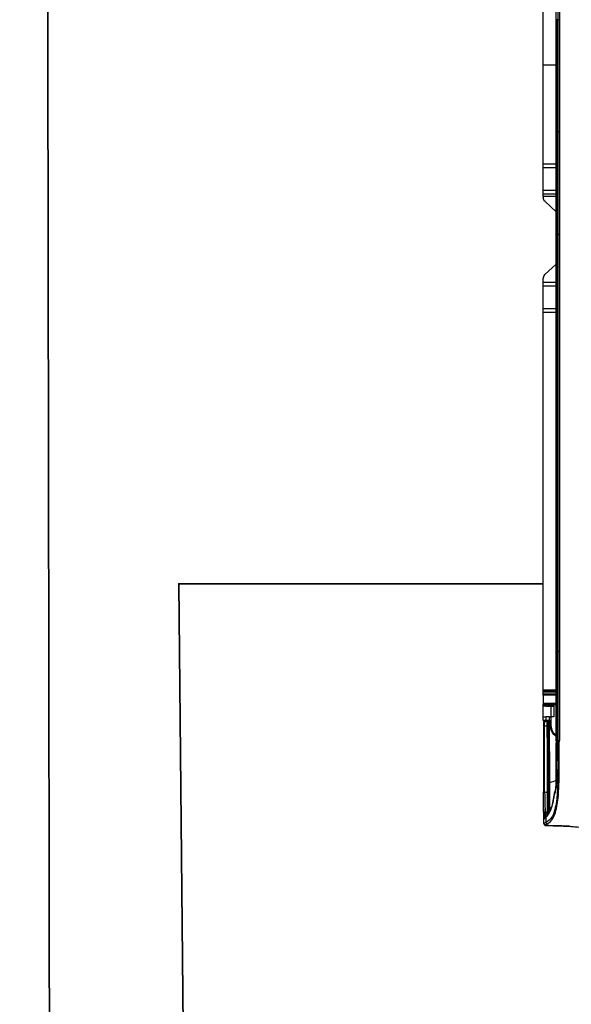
# Model space of a CAD drawing. Header units: millimetres. Extents: x -424979 to 718034, y -72486 to 344972.
# Tile 243 of 256: x 600889 to 601393, y 145181 to 146081. Entities that reach past the tile are written whole.
import ezdxf
from ezdxf import colors
from ezdxf.entities.mleader import LeaderData, LeaderLine
from ezdxf.math import Vec2, Vec3
from ezdxf.xclip import XClip

# ---------------------------------------------------------------- set-up
doc = ezdxf.new("R2010")
doc.units = ezdxf.units.MM
doc.header["$MEASUREMENT"] = 0
doc.header["$XCLIPFRAME"] = 0
for name, color, linetype, lineweight in [('IS_KLIM Opis_Średnice', 7, 'Continuous', 9), ('IS_KLIM_FREON', 6, 'GAS_LINE', 35), ('SKAN - RZUT_7_0_Nr_pióra__1', 7, 'Continuous', 13)]:
    doc.layers.add(name, color=color, linetype=linetype, lineweight=lineweight)
doc.layers.add('IS_KLIM_urządzenia', color=3, linetype='Continuous')
doc.layers.add('Rysunki i obrazki', color=7, linetype='Continuous')
doc.linetypes.add('GAS_LINE', pattern='A,12.7,-5.08,["GAS",Standard,S=2.54,R=0,X=-2.54,Y=-1.27],-6.35', length=24.13)
picture_1 = doc.add_image_def('image7.tif', size_in_pixel=(14115, 7016))

# ---------------------------------------------------------------- blocks, each defined once
blk = doc.blocks.new('Rysunek_7_7', base_point=(-247133.12, 120862.67))
at = {"layer": 'SKAN - RZUT_7_0_Nr_pióra__1', "color": 7, "lineweight": 13}
image = blk.add_image(picture_1, insert=(-306883.09, 91162.66), size_in_units=(119499.94, 59400.02), dxfattribs=at)
image.set_boundary_path([(-0.5, -0.5), (14114.5, 7015.5)])
blk = doc.blocks.new('G$CFEA986A8')
at = {"layer": 'IS_KLIM_urządzenia', "linetype": 'Continuous'}
for p, q in [((53.93, 200.11), (53.93, 200.96)), ((53.93, 199.16), (53.93, 200.11)), ((54.23, 201.26), (55.52, 201.26)), ((54.24, 200.26), (54.24, 199.31)), ((55.48, 200.26), (54.24, 200.26)), ((55.51, 198.89), (55.48, 200.26)), ((55.52, 201.26), (55.54, 201.26)), ((55.54, 201.26), (55.69, 198.26)), ((55.54, 201.26), (59.6, 201.26)), ((59.62, 201.26), (60.17, 201.26)), ((60.06, 200.26), (59.65, 200.26)), ((64.28, 201.26), (65.29, 201.26)), ((65.09, 201.06), (65.09, 200.26)), ((65.09, 200.26), (65.09, 196.29)), ((65.49, 201.26), (65.29, 201.26)), ((65.29, 200.27), (65.29, 201.26)), ((65.29, 200.27), (65.49, 200.27)), ((65.29, 196.29), (65.29, 200.27)), ((65.49, 201.26), (209.47, 201.26)), ((65.49, 201.26), (65.49, 200.27)), ((65.49, 200.27), (65.5, 196.29)), ((65.69, 200.26), (65.69, 201.06)), ((65.7, 196.29), (65.69, 200.26)), ((209.47, 196.29), (209.47, 201.26)), ((209.47, 201.26), (210.97, 201.26)), ((210.97, 201.26), (210.97, 196.29)), ((210.97, 201.26), (219.47, 201.26)), ((219.47, 196.29), (219.47, 201.26)), ((219.47, 201.26), (220.97, 201.26)), ((220.97, 201.26), (220.97, 196.29)), ((220.97, 201.26), (222.34, 201.26)), ((223.82, 200.61), (227.77, 196.29)), ((247.78, 196.29), (251.6, 200.59)), ((253.61, 201.26), (253.09, 201.26)), ((255.91, 201.26), (264.42, 201.26)), ((303.61, 201.26), (507.43, 201.26)), ((46.54, 196.29), (46.54, 196.24)), ((46.54, 195.58), (46.54, 195.13)), ((80.5, 196.29), (80.5, 196.24)), ((80.5, 196.24), (80.5, 195.58)), ((80.5, 195.58), (80.5, 195.13)), ((239.13, 196.24), (239.13, 196.29)), ((239.13, 195.13), (239.13, 195.58)), ((278.23, 195.58), (278.23, 195.13)), ((320.84, 196.24), (320.84, 196.29)), ((320.84, 195.58), (320.84, 196.24)), ((320.84, 195.13), (320.84, 195.58))]:
    blk.add_line(p, q, dxfattribs=at)
at = {"layer": 'IS_KLIM_urządzenia', "linetype": 'Continuous', "extrusion": (0, 0, -1)}
for centre, radius, start, end in [((-18.69, 199.74), 0.5, 182.0496, 269.8), ((-54.23, 200.96), 0.3, 0, 90), ((-222.34, 199.26), 2, 90, 137.5532), ((-253.09, 199.26), 2, 41.5986, 90), ((-45.54, 195.79), 0.5, 90, 180), ((-46.54, 195.79), 0.5, 0, 90)]:
    blk.add_arc(centre, radius, start, end, dxfattribs=at)
at = {"layer": 'IS_KLIM_urządzenia', "linetype": 'Continuous'}
for centre, radius, start, end in [((18.72, 200.56), 0.5, 357.7294, 89), ((65.29, 201.06), 0.2, 90, 179.94), ((65.49, 201.06), 0.2, 0.06, 90), ((25.66, 196.65), 0.5, 72.0675, 83.6302)]:
    blk.add_arc(centre, radius, start, end, dxfattribs=at)
for centre, major_axis, ratio, start_param, end_param in [((14.93, 200.53), (-0.026, 0.499), 0.9983, 0, 1.502362), ((15.36, 199.79), (0.457, 0.203), 0.909388, 1.232542, 2.687909), ((16.45, 200.61), (0.144, 0.479), 0.997743, 0.012939, 0.345034), ((16.95, 200.59), (-0.009, -0.5), 0.866632, 1.552217, 3.141593), ((17.2, 199.87), (0.375, 0.331), 0.874767, 6.258498, 7.242676), ((18.12, 200.57), (-0.009, -0.5), 0.86661, 1.552873, 3.141593), ((18.08, 199.73), (-0.002, 0.5), 0.86639, 4.116092, 4.679302), ((21.31, 198.76), (-0.002, 0.49), 0.738248, 0, 1.638372), ((26.9, 199.77), (0.002, -0.5), 0.034879, 0, 1.57242), ((26.93, 200.73), (0, 0.5), 0.034873, 4.714126, 6.335137), ((26.98, 200.73), (0, -0.5), 0.034873, 1.572542, 3.193553), ((51.98, 200.73), (0, -0.5), 0.034873, 1.572542, 3.193984), ((51.98, 199.85), (0.002, -0.5), 0.034879, 0, 1.57242), ((52.33, 198.36), (0, 0.3), 0.034873, 4.714134, 6.283185), ((53.41, 199.86), (0.002, -0.5), 0.988846, 0, 1.567605), ((53.43, 199.83), (-0.5, 0), 0.97477, 1.576144, 3.141593), ((53.43, 198.86), (-0.5, 0), 0.003693, 1.579523, 2.534048), ((53.43, 198.36), (0, 0.3), 0.034873, 4.714134, 6.283185), ((53.65, 198.39), (0.084, -0.288), 0.033955, 1.562656, 3.141593), ((54.11, 198.74), (-0.256, 0.157), 0.454954, 4.950735, 6.283185), ((54.23, 200.11), (-0.3, 0), 0.500503, 4.682189, 6.283185), ((54.23, 199.16), (-0.3, 0), 0.500503, 4.682189, 6.283185), ((59.99, 198.58), (-0.499, 0.025), 0.499537, 3.242371, 4.737227), ((60.06, 200.01), (-0.499, 0.025), 0.499537, 3.242371, 4.737227), ((60.17, 200.76), (0, 0.5), 0.996195, 4.713166, 6.283185), ((65.29, 200.26), (0.2, 0), 0.005236, 1.570788, 3.141593), ((65.49, 200.26), (0.2, 0), 0.005236, 0, 1.570791), ((25.66, 196.65), (0.055, 0.497), 0.256635, 6.28316, 6.727423), ((25.66, 196.65), (-0.154, -0.476), 0.571177, 3.141593, 3.672186), ((30.87, 195.79), (0, 0.5), 0.010876, 0, 0.428815), ((45.54, 195.79), (0, 0.5), 0.009623, 0, 0.426438), ((45.54, 195.79), (-0.5, 0), 0.910452, 3.141593, 4.716369), ((45.54, 195.22), (-0.5, 0), 0.910238, 3.141593, 4.716614), ((45.54, 195.22), (-0.001, 0.5), 0.004977, 0.42694, 1.572622), ((45.54, 195.22), (-0.5, 0), 0.001837, 1.565823, 3.141593), ((46.54, 195.79), (-0.5, 0), 0.894842, 4.712389, 6.283185), ((46.54, 195.13), (-0.5, 0), 0.894842, 4.712389, 6.283185), ((46.54, 195.13), (-0.5, 0), 0.001524, 0, 1.570796), ((59.98, 198.33), (0.5, 0), 0.001724, 0.087267, 1.535915)]:
    blk.add_ellipse(centre, major_axis=major_axis, ratio=ratio, start_param=start_param, end_param=end_param, dxfattribs=at)
at = {"layer": 'IS_KLIM_urządzenia', "linetype": 'Continuous', "extrusion": (0, 0, -1)}
for centre, major_axis, ratio, start_param, end_param in [((53.43, 199.16), (0.479, -0.142), 1, 5.994256, 6.545048), ((53.44, 199.31), (0.771, -0.214), 1, 6.012747, 6.56354), ((54.23, 199.26), (0, -2), 0.005231, 3.141593, 4.188473), ((55.62, 199.26), (0.11, -2), 0.052397, 2.097475, 3.144355)]:
    blk.add_ellipse(centre, major_axis=major_axis, ratio=ratio, start_param=start_param, end_param=end_param, dxfattribs=at)
at = {"layer": 'IS_KLIM_urządzenia', "linetype": 'Continuous'}
for points, knots in [([(14.21, 200.54), (14.17, 199.53), (14.12, 197.84), (14.05, 195.45), (13.98, 193.38), (13.88, 191.32), (13.68, 188.56), (13.37, 185.89), (13.01, 183.93), (12.88, 183.33)], [0, 0, 0, 0, 0.174844, 0.294563, 0.414282, 0.534001, 0.653719, 0.893157, 1, 1, 1, 1]), ([(14.29, 200.81), (14.28, 199.72), (14.24, 198.12), (14.2, 196.18), (14.17, 195.22), (14.15, 194.58), (14.11, 194.03), (14.06, 193.38), (13.96, 192.48), (13.91, 191.88), (13.89, 191.63)], [0, 0, 0, 0, 0.261726, 0.374815, 0.426057, 0.47543, 0.525874, 0.58018, 0.704159, 1, 1, 1, 1]), ([(14.21, 200.54), (14.21, 200.54), (14.21, 200.54), (14.21, 200.54), (14.24, 200.54), (14.28, 200.54), (14.28, 200.54), (14.28, 200.54)], [0, 0, 0, 0, 0.184418, 0.184418, 0.99996, 0.99996, 1, 1, 1, 1]), ([(14.91, 201.03), (14.8, 201.03), (14.8, 201.03), (14.72, 201.02), (14.69, 201.02), (14.69, 201.02)], [0, 0, 0, 0, 0.500965, 0.500965, 1, 1, 1, 1]), ([(14.86, 199.79), (15.27, 198.9), (15.97, 198.03), (18.72, 196.62), (20.82, 196.12), (25.21, 195.49), (27.58, 195.36), (32.29, 195.23), (34.65, 195.19), (37.02, 195.19)], [0, 0, 0, 0, 0.25, 0.25, 0.5, 0.5, 0.75, 0.75, 1, 1, 1, 1]), ([(14.91, 201.03), (15.24, 201.05), (15.57, 201.07), (16.08, 201.09), (16.24, 201.1), (16.41, 201.11)], [0, 0, 0, 0, 0.665624, 0.665624, 1, 1, 1, 1]), ([(17.18, 200.33), (16.78, 200.31), (16.38, 200.3), (15.77, 200.27), (15.55, 200.26), (15.33, 200.25)], [0, 0, 0, 0, 0.64643, 0.64643, 1, 1, 1, 1]), ([(37.02, 195.65), (34.71, 195.64), (32.4, 195.69), (27.8, 195.82), (25.48, 195.94), (21.18, 196.55), (19.11, 197.06), (16.41, 198.49), (15.73, 199.37), (15.33, 200.25)], [0, 0, 0, 0, 0.25, 0.25, 0.5, 0.5, 0.75, 0.75, 1, 1, 1, 1]), ([(17.58, 200.19), (17.53, 200.24), (17.28, 200.53), (17.02, 200.81), (16.81, 200.97), (16.69, 201.07), (16.57, 201.09), (16.54, 201.1)], [0, 0, 0, 0, 0.095996, 0.59266, 0.84646, 0.967214, 1, 1, 1, 1]), ([(19.22, 201.14), (18.71, 201.12), (17.99, 201.09), (17.43, 201.08), (17.25, 201.08)], [0, 0, 0, 0, 0.627909, 1, 1, 1, 1]), ([(18.55, 200.55), (18.38, 200.55), (18.22, 200.56), (17.83, 200.56), (17.6, 200.57), (17.38, 200.57)], [0, 0, 0, 0, 0.427577, 0.427577, 1, 1, 1, 1]), ([(25.22, 197.23), (24.9, 197.26), (23.92, 197.39), (22.4, 197.73), (20.73, 198.24), (19.32, 198.86), (18.3, 199.5), (17.85, 199.92), (17.7, 200.1)], [0, 0, 0, 0, 0.087973, 0.275439, 0.466673, 0.659321, 0.855696, 1, 1, 1, 1]), ([(18.12, 201.07), (18.26, 201.06), (18.38, 201.06), (18.64, 201.06), (18.72, 201.06), (18.72, 201.06)], [0, 0, 0, 0, 0.352743, 0.352743, 1, 1, 1, 1]), ([(18.52, 199.72), (18.52, 199.8), (18.52, 199.88), (18.53, 200.16), (18.54, 200.35), (18.55, 200.55)], [0, 0, 0, 0, 0.293814, 0.293814, 1, 1, 1, 1]), ([(18.72, 201.06), (18.72, 201.06), (19.6, 201.08), (22.63, 201.19), (24.74, 201.23), (26.93, 201.23)], [0, 0, 0, 0, 0.5, 0.5, 1, 1, 1, 1]), ([(19.17, 199.24), (19.58, 199.24), (20.23, 199.24), (22.58, 199.25), (24.7, 199.26), (26.9, 199.27)], [0, 0, 0, 0, 0.359642, 0.359642, 1, 1, 1, 1]), ([(19.22, 200.54), (19.21, 200.34), (19.2, 200.13), (19.19, 199.86), (19.19, 199.79), (19.18, 199.72)], [0, 0, 0, 0, 0.736288, 0.736288, 1, 1, 1, 1]), ([(26.91, 199.77), (24.85, 199.75), (22.86, 199.74), (20.02, 199.72), (19.18, 199.72), (19.18, 199.72)], [0, 0, 0, 0, 0.5, 0.5, 1, 1, 1, 1]), ([(19.22, 201.14), (19.58, 201.15), (20.3, 201.17), (21.53, 201.2), (23.05, 201.22), (24.87, 201.23), (26.28, 201.23), (26.98, 201.23)], [0, 0, 0, 0, 0.163195, 0.329907, 0.49928, 0.750989, 1, 1, 1, 1]), ([(26.95, 200.73), (24.89, 200.73), (22.89, 200.68), (20.05, 200.57), (19.22, 200.54), (19.22, 200.54)], [0, 0, 0, 0, 0.5, 0.5, 1, 1, 1, 1]), ([(19.71, 198.73), (19.85, 198.73), (20, 198.72), (20.4, 198.72), (20.63, 198.72), (20.94, 198.72)], [0, 0, 0, 0, 0.37651, 0.37651, 1, 1, 1, 1]), ([(20.94, 198.72), (20.95, 198.72), (20.96, 198.72), (20.97, 198.72), (20.97, 198.72), (20.97, 198.72), (20.97, 198.72), (20.97, 198.71), (20.97, 198.71), (20.97, 198.71), (20.97, 198.71), (20.98, 198.71), (20.98, 198.71), (20.98, 198.71)], [0, 0, 0, 0, 0.615634, 0.615634, 0.835116, 0.835116, 0.937229, 0.937229, 0.970666, 0.970666, 0.991316, 0.991316, 1, 1, 1, 1]), ([(21.06, 198.72), (22.51, 198.73), (24.09, 198.74), (27.27, 198.76), (28.87, 198.77), (30.48, 198.77)], [0, 0, 0, 0, 0.5, 0.5, 1, 1, 1, 1]), ([(21.11, 198.73), (21.11, 198.75), (21.11, 198.77), (21.11, 198.81), (21.11, 198.83), (21.11, 198.89), (21.12, 198.93), (21.14, 199.02), (21.15, 199.07), (21.18, 199.15), (21.2, 199.18), (21.24, 199.23), (21.27, 199.24), (21.29, 199.25), (21.3, 199.25), (21.3, 199.25)], [0, 0, 0, 0, 0.079375, 0.079375, 0.152142, 0.152142, 0.308093, 0.308093, 0.533795, 0.533795, 0.744603, 0.744603, 0.955402, 0.955402, 1, 1, 1, 1]), ([(26.9, 199.27), (27.23, 199.27), (27.56, 199.27), (29.23, 199.27), (30.56, 199.28), (37.22, 199.3), (42.55, 199.32), (49.25, 199.34), (50.62, 199.35), (51.98, 199.35)], [0, 0, 0, 0, 0.039838, 0.039838, 0.199192, 0.199192, 0.836607, 0.836607, 1, 1, 1, 1]), ([(26.95, 200.73), (26.95, 200.72), (26.95, 200.7), (26.94, 200.38), (26.92, 200.07), (26.91, 199.77)], [0, 0, 0, 0, 0.050907, 0.050907, 1, 1, 1, 1]), ([(52, 199.85), (51.67, 199.85), (51.33, 199.85), (49.67, 199.85), (48.33, 199.84), (41.67, 199.82), (36.34, 199.8), (29.65, 199.78), (28.28, 199.77), (26.91, 199.77)], [0, 0, 0, 0, 0.039838, 0.039838, 0.199192, 0.199192, 0.836607, 0.836607, 1, 1, 1, 1]), ([(26.99, 200.73), (27.33, 200.73), (27.66, 200.73), (29.33, 200.73), (30.66, 200.73), (37.32, 200.73), (42.65, 200.73), (49.32, 200.73), (50.66, 200.73), (52, 200.73)], [0, 0, 0, 0, 0.039967, 0.039967, 0.199835, 0.199835, 0.839306, 0.839306, 1, 1, 1, 1]), ([(30.48, 198.78), (30.48, 198.84), (30.48, 198.89), (30.48, 199), (30.48, 199.05), (30.48, 199.14), (30.48, 199.17), (30.48, 199.23), (30.48, 199.25), (30.49, 199.27), (30.49, 199.28), (30.49, 199.28), (30.49, 199.28), (30.49, 199.28)], [0, 0, 0, 0, 0.215384, 0.215384, 0.430768, 0.430768, 0.646164, 0.646164, 0.861588, 0.861588, 0.968092, 0.968092, 1, 1, 1, 1]), ([(30.48, 198.78), (30.81, 198.78), (31.14, 198.78), (32.81, 198.79), (34.14, 198.79), (40.81, 198.82), (46.14, 198.83), (52.13, 198.86), (52.78, 198.86), (53.43, 198.86)], [0, 0, 0, 0, 0.043508, 0.043508, 0.217737, 0.217737, 0.914651, 0.914651, 1, 1, 1, 1]), ([(48.08, 196.29), (48.28, 196.62), (48.52, 196.92), (49.71, 198.11), (51.01, 198.66), (52.33, 198.66)], [0, 0, 0, 0, 0.226904, 0.226904, 1, 1, 1, 1]), ([(53.93, 200.67), (53.93, 200.68), (53.93, 200.75), (53.89, 200.86), (53.81, 200.99), (53.72, 201.07), (53.63, 201.12), (53.56, 201.15), (53.47, 201.17), (53.32, 201.19), (53.02, 201.21), (52.48, 201.23), (52.05, 201.23), (51.82, 201.23), (51.78, 201.23)], [0, 0, 0, 0, 0.008737, 0.069232, 0.117614, 0.159413, 0.196322, 0.230426, 0.272625, 0.360337, 0.57868, 0.76722, 0.964188, 1, 1, 1, 1]), ([(51.98, 199.35), (52.17, 199.35), (52.36, 199.35), (52.68, 199.36), (52.83, 199.36), (53.07, 199.36), (53.18, 199.36), (53.34, 199.36), (53.39, 199.36), (53.41, 199.36)], [0, 0, 0, 0, 0.270422, 0.270422, 0.513615, 0.513615, 0.756808, 0.756808, 1, 1, 1, 1]), ([(52, 200.73), (52.12, 200.73), (52.25, 200.73), (52.58, 200.73), (52.8, 200.73), (53.18, 200.72), (53.35, 200.71), (53.63, 200.7), (53.74, 200.69), (53.89, 200.68), (53.93, 200.67), (53.93, 200.66)], [0, 0, 0, 0, 0.119883, 0.119883, 0.339691, 0.339691, 0.55974, 0.55974, 0.779888, 0.779888, 1, 1, 1, 1]), ([(53.91, 199.86), (53.87, 199.86), (53.8, 199.86), (53.59, 199.86), (53.45, 199.86), (53.12, 199.86), (52.93, 199.86), (52.5, 199.86), (52.25, 199.85), (52, 199.85)], [0, 0, 0, 0, 0.243193, 0.243193, 0.486385, 0.486385, 0.729578, 0.729578, 1, 1, 1, 1]), ([(52.33, 198.66), (52.53, 198.66), (52.73, 198.66), (53.1, 198.66), (53.26, 198.66), (53.43, 198.66)], [0, 0, 0, 0, 0.545123, 0.545123, 1, 1, 1, 1]), ([(53.43, 199.35), (53.43, 199.33), (53.43, 199.31), (53.43, 199.25), (53.43, 199.21), (53.43, 199.13), (53.43, 199.07), (53.43, 198.97), (53.43, 198.91), (53.43, 198.86)], [0, 0, 0, 0, 0.251437, 0.251437, 0.502865, 0.502865, 0.754279, 0.754279, 1, 1, 1, 1]), ([(53.86, 198.9), (53.85, 198.88), (53.84, 198.87), (53.8, 198.82), (53.77, 198.79), (53.73, 198.76), (53.72, 198.75), (53.67, 198.72), (53.62, 198.69), (53.57, 198.68)], [0, 0, 0, 0, 0.160482, 0.160482, 0.52212, 0.52212, 0.58886, 0.58886, 1, 1, 1, 1]), ([(53.67, 198.39), (53.75, 198.43), (53.83, 198.48), (53.97, 198.62), (54.03, 198.71), (54.09, 198.82), (54.11, 198.86), (54.12, 198.89)], [0, 0, 0, 0, 0.391531, 0.391531, 0.834377, 0.834377, 1, 1, 1, 1]), ([(55.51, 198.89), (55.51, 198.79), (55.51, 198.68), (55.52, 198.51), (55.52, 198.45), (55.53, 198.39)], [0, 0, 0, 0, 0.64422, 0.64422, 1, 1, 1, 1]), ([(59.6, 198.3), (59.61, 198.42), (59.61, 198.53), (59.62, 198.7), (59.62, 198.75), (59.62, 198.81)], [0, 0, 0, 0, 0.65065, 0.65065, 1, 1, 1, 1]), ([(59.65, 200.26), (59.66, 200.45), (59.66, 200.63), (59.66, 200.92), (59.65, 201.04), (59.64, 201.21), (59.63, 201.26), (59.62, 201.26)], [0, 0, 0, 0, 0.320954, 0.320954, 0.641904, 0.641904, 1, 1, 1, 1]), ([(59.99, 198.83), (60, 199.08), (60.01, 199.33), (60.04, 199.8), (60.05, 200.03), (60.06, 200.26)], [0, 0, 0, 0, 0.522709, 0.522709, 1, 1, 1, 1]), ([(59.99, 198.83), (59.99, 198.75), (59.99, 198.67), (59.99, 198.51), (60, 198.42), (60, 198.33), (60, 198.33), (60, 198.33)], [0, 0, 0, 0, 0.501708, 0.501708, 0.983156, 0.983156, 1, 1, 1, 1]), ([(60.06, 200.26), (60.07, 200.47), (60.08, 200.67), (60.1, 200.96), (60.11, 201.07), (60.14, 201.22), (60.16, 201.26), (60.17, 201.26)], [0, 0, 0, 0, 0.353708, 0.353708, 0.676927, 0.676927, 1, 1, 1, 1]), ([(63.8, 201.26), (62.76, 201.26), (61.72, 201.26), (60.66, 201.26), (60.64, 201.26), (60.48, 201.26), (60.33, 201.26), (60.18, 201.26)], [0, 0, 0, 0, 0.863472, 0.863472, 0.877231, 0.877231, 1, 1, 1, 1]), ([(60.56, 200.01), (60.54, 199.72), (60.53, 199.43), (60.5, 198.96), (60.49, 198.77), (60.48, 198.58)], [0, 0, 0, 0, 0.604042, 0.604042, 1, 1, 1, 1]), ([(60.67, 200.76), (60.65, 200.76), (60.64, 200.73), (60.61, 200.62), (60.6, 200.54), (60.57, 200.31), (60.56, 200.17), (60.56, 200.01)], [0, 0, 0, 0, 0.323211, 0.323211, 0.646457, 0.646457, 1, 1, 1, 1]), ([(253.61, 201.26), (253.87, 201.26), (254.14, 201.26), (254.43, 201.26), (254.45, 201.26), (254.48, 201.26)], [0, 0, 0, 0, 0.911049, 0.911049, 1, 1, 1, 1]), ([(265.97, 201.26), (266.02, 201.26), (266.06, 201.26), (270.28, 201.26), (274.45, 201.26), (286.95, 201.26), (295.28, 201.26), (303.61, 201.26)], [0, 0, 0, 0, 0.003771, 0.003771, 0.335869, 0.335869, 1, 1, 1, 1]), ([(13.84, 190.86), (13.85, 191.05), (13.99, 193.24), (14.05, 195.43), (14.11, 197.43)], [0, 0, 0, 0, 0.087292, 1, 1, 1, 1]), ([(30.87, 196.29), (34.81, 196.29), (38.74, 196.29), (43.63, 196.29), (44.58, 196.29), (45.54, 196.29)], [0, 0, 0, 0, 0.804889, 0.804889, 1, 1, 1, 1]), ([(45.54, 196.25), (45.37, 196.25), (45.2, 196.25), (43.71, 196.25), (42.37, 196.25), (37.65, 196.25), (34.26, 196.25), (30.87, 196.25)], [0, 0, 0, 0, 0.033958, 0.033958, 0.30672, 0.30672, 1, 1, 1, 1]), ([(37.02, 195.65), (37.02, 195.62), (37.02, 195.58), (37.02, 195.52), (37.02, 195.51), (37.02, 195.46), (37.02, 195.41), (37.02, 195.3), (37.02, 195.25), (37.02, 195.19)], [0, 0, 0, 0, 0.339646, 0.339646, 0.410746, 0.410746, 0.705373, 0.705373, 1, 1, 1, 1]), ([(37.04, 195.19), (37.45, 195.19), (37.86, 195.19), (38.27, 195.2), (38.27, 195.2), (38.27, 195.2)], [0, 0, 0, 0, 0.999951, 0.999951, 1, 1, 1, 1]), ([(45.54, 196.25), (45.54, 196.11), (45.54, 195.97), (45.54, 195.78), (45.54, 195.73), (45.54, 195.68)], [0, 0, 0, 0, 0.728288, 0.728288, 1, 1, 1, 1]), ([(46.54, 196.29), (46.71, 196.29), (46.87, 196.29), (48.37, 196.29), (49.71, 196.29), (56.37, 196.29), (61.71, 196.29), (71.52, 196.29), (76.01, 196.29), (80.5, 196.29)], [0, 0, 0, 0, 0.014724, 0.014724, 0.13252, 0.13252, 0.603704, 0.603704, 1, 1, 1, 1]), ([(46.54, 196.24), (46.54, 196.09), (46.54, 195.94), (46.54, 195.72), (46.54, 195.65), (46.54, 195.58)], [0, 0, 0, 0, 0.674851, 0.674851, 1, 1, 1, 1]), ([(52.34, 198.36), (51.1, 198.36), (49.89, 197.85), (48.81, 196.78), (48.63, 196.55), (48.46, 196.31)], [0, 0, 0, 0, 0.807469, 0.807469, 1, 1, 1, 1]), ([(53.44, 198.36), (53.24, 198.36), (53.04, 198.36), (52.67, 198.36), (52.51, 198.36), (52.34, 198.36)], [0, 0, 0, 0, 0.545123, 0.545123, 1, 1, 1, 1]), ([(55.59, 197.26), (55.57, 197.59), (55.55, 197.93), (55.53, 198.3), (55.53, 198.35), (55.53, 198.39)], [0, 0, 0, 0, 0.885108, 0.885108, 1, 1, 1, 1]), ([(55.59, 197.26), (55.58, 197.37), (55.58, 197.49), (55.57, 197.7), (55.57, 197.8), (55.56, 197.97), (55.57, 198.05), (55.57, 198.17), (55.57, 198.21), (55.58, 198.25), (55.58, 198.26), (55.59, 198.26)], [0, 0, 0, 0, 0.214139, 0.214139, 0.428302, 0.428302, 0.642148, 0.642148, 0.856248, 0.856248, 1, 1, 1, 1]), ([(55.59, 198.26), (56.25, 198.26), (56.92, 198.26), (58.24, 198.26), (58.89, 198.26), (59.55, 198.26)], [0, 0, 0, 0, 0.504617, 0.504617, 1, 1, 1, 1]), ([(59.55, 197.26), (58.88, 197.26), (58.22, 197.26), (56.9, 197.26), (56.24, 197.26), (55.59, 197.26)], [0, 0, 0, 0, 0.504597, 0.504597, 1, 1, 1, 1]), ([(59.6, 198.3), (59.6, 198.29), (59.6, 198.27), (59.58, 197.93), (59.57, 197.59), (59.55, 197.26)], [0, 0, 0, 0, 0.042191, 0.042191, 1, 1, 1, 1]), ([(59.55, 198.26), (59.55, 198.26), (59.56, 198.24), (59.57, 198.17), (59.57, 198.11), (59.57, 197.97), (59.57, 197.89), (59.57, 197.7), (59.56, 197.59), (59.56, 197.41), (59.55, 197.34), (59.55, 197.26)], [0, 0, 0, 0, 0.214776, 0.214776, 0.429554, 0.429554, 0.644336, 0.644336, 0.859321, 0.859321, 1, 1, 1, 1]), ([(60.48, 198.33), (60.48, 198.34), (60.48, 198.35), (60.48, 198.39), (60.48, 198.42), (60.48, 198.5), (60.48, 198.54), (60.48, 198.58)], [0, 0, 0, 0, 0.109897, 0.109897, 0.498525, 0.498525, 1, 1, 1, 1]), ([(80.5, 196.29), (94.71, 196.29), (108.92, 196.29), (161.8, 196.29), (200.47, 196.29), (239.13, 196.29)], [0, 0, 0, 0, 0.268807, 0.268807, 1, 1, 1, 1]), ([(278.23, 195.58), (285.33, 195.58), (292.43, 195.58), (306.64, 195.58), (313.74, 195.58), (320.84, 195.58)], [0, 0, 0, 0, 0.5, 0.5, 1, 1, 1, 1]), ([(320.84, 195.13), (320.51, 195.13), (320.18, 195.13), (318.51, 195.13), (317.18, 195.13), (310.51, 195.13), (305.18, 195.13), (292.64, 195.13), (285.43, 195.13), (278.23, 195.13)], [0, 0, 0, 0, 0.023466, 0.023466, 0.117331, 0.117331, 0.49279, 0.49279, 1, 1, 1, 1])]:
    blk.add_open_spline(points, degree=3, knots=knots, dxfattribs=at)
for points, degree in [([(14.29, 200.54), (14.32, 200.54), (14.34, 200.54), (14.43, 200.54)], 3), ([(14.43, 200.54), (14.51, 200.54), (14.64, 200.28), (14.86, 199.79)], 3), ([(15.33, 200.25), (15.11, 200.77), (14.98, 201.04), (14.91, 201.03)], 3), ([(16.59, 201.08), (16.51, 201.13), (16.41, 201.1)], 2), ([(16.41, 201.11), (16.42, 201.11), (16.42, 201.11), (16.42, 201.11)], 3), ([(16.42, 201.11), (16.51, 201.08), (16.77, 200.81), (17.18, 200.33)], 3), ([(16.54, 201.09), (16.65, 201.09), (16.79, 201.09), (16.96, 201.09)], 3), ([(16.96, 201.09), (17.35, 201.08), (17.74, 201.07), (18.12, 201.07)], 3), ([(17.18, 200.33), (18.51, 198.82), (21.65, 197.56), (25.65, 197.11)], 3), ([(17.7, 200.1), (17.59, 200.2)], 1), ([(18.11, 199.72), (18.24, 199.72), (18.38, 199.72), (18.52, 199.72)], 3), ([(18.52, 199.72), (18.96, 199.72), (19.18, 199.72), (19.18, 199.72)], 3), ([(19.22, 200.54), (19.22, 200.54), (18.99, 200.54), (18.55, 200.55)], 3), ([(19.16, 199.01), (19.17, 199.25), (19.18, 199.48), (19.18, 199.72)], 3), ([(19.18, 199.72), (19.18, 199.48), (19.17, 199.24), (19.16, 199)], 3), ([(19.18, 199.72), (19.19, 199.99), (19.2, 200.26), (19.22, 200.54)], 3), ([(19.22, 200.54), (19.21, 200.31), (19.2, 200.08), (19.19, 199.85)], 3), ([(19.19, 199.85), (19.19, 199.92), (19.19, 199.98), (19.2, 200.05)], 3), ([(20.98, 198.71), (21.01, 198.72), (21.06, 198.72), (21.11, 198.73)], 3), ([(21.06, 198.72), (21.08, 198.53), (21.1, 198.34), (21.12, 198.15)], 3), ([(26.99, 200.73), (26.98, 200.73), (26.97, 200.73), (26.95, 200.73)], 3), ([(51.98, 201.23), (43.65, 201.23), (35.31, 201.23), (26.98, 201.23)], 3), ([(30.48, 198.77), (30.48, 198.78), (30.48, 198.78), (30.48, 198.78)], 3), ([(31.12, 196.41), (30.98, 197.21), (30.77, 198), (30.48, 198.77)], 3), ([(52, 199.85), (52, 200.15), (52, 200.44), (52, 200.73)], 3), ([(53.41, 199.36), (53.43, 199.36), (53.43, 199.35), (53.43, 199.35)], 3), ([(53.43, 198.66), (53.48, 198.66), (53.52, 198.66), (53.57, 198.68)], 3), ([(53.93, 200.66), (53.93, 200.47), (53.93, 200.29), (53.93, 200.11)], 3), ([(54.12, 198.89), (54.58, 198.89), (55.05, 198.89), (55.51, 198.89)], 3), ([(59.45, 198.26), (59.5, 199.26), (59.55, 200.26), (59.6, 201.26)], 3), ([(59.6, 201.26), (59.6, 201.26), (59.61, 201.26), (59.62, 201.26)], 3), ([(59.65, 200.26), (59.64, 199.78), (59.63, 199.29), (59.62, 198.81)], 3), ([(59.99, 198.83), (59.86, 198.82), (59.74, 198.81), (59.62, 198.81)], 3), ([(60.17, 201.26), (60.17, 201.26), (60.18, 201.26), (60.18, 201.26)], 3), ([(60.68, 200.76), (60.67, 200.76), (60.67, 200.76), (60.67, 200.76)], 3), ([(60.68, 200.76), (60.68, 199.27), (60.68, 197.78), (60.68, 196.29)], 3), ([(63.8, 196.29), (63.8, 197.95), (63.8, 199.6), (63.8, 201.26)], 3), ([(63.8, 201.26), (63.96, 201.26), (64.12, 201.26), (64.28, 201.26)], 3), ([(64.28, 201.26), (64.28, 199.6), (64.28, 197.95), (64.28, 196.29)], 3), ([(253.61, 196.29), (253.61, 197.95), (253.61, 199.6), (253.61, 201.26)], 3), ([(254.48, 196.29), (254.48, 197.95), (254.48, 199.6), (254.48, 201.26)], 3), ([(254.48, 201.26), (254.96, 201.26), (255.43, 201.26), (255.91, 201.26)], 3), ([(255.91, 201.26), (255.91, 199.6), (255.91, 197.95), (255.91, 196.29)], 3), ([(264.42, 196.29), (264.42, 197.95), (264.42, 199.6), (264.42, 201.26)], 3), ([(264.42, 201.26), (264.93, 201.26), (265.45, 201.26), (265.97, 201.26)], 3), ([(265.97, 201.26), (265.97, 196.29)], 1), ([(303.61, 201.26), (303.61, 196.29)], 1), ([(13.91, 192.08), (14.01, 193.86), (14.05, 195.65), (14.11, 197.43)], 3), ([(25.72, 197.16), (25.22, 197.23)], 1), ([(30.87, 196.25), (28.93, 196.25), (27.16, 196.62), (25.65, 197.11)], 3), ([(25.81, 197.13), (26.03, 197.06), (26.25, 196.99), (26.47, 196.93)], 3), ([(25.81, 197.13), (27.26, 196.66), (29, 196.29), (30.87, 196.29)], 3), ([(28.66, 196.46), (28.68, 196.45), (28.7, 196.45), (28.72, 196.45)], 3), ([(38.27, 195.65), (37.85, 195.65), (37.44, 195.65), (37.02, 195.65)], 3), ([(37.02, 195.19), (37.02, 195.19), (37.03, 195.19), (37.04, 195.19)], 3), ([(45.54, 195.68), (43.12, 195.67), (40.69, 195.66), (38.27, 195.65)], 3), ([(38.27, 195.65), (38.27, 195.57), (38.27, 195.39), (38.27, 195.2)], 3), ([(38.27, 195.2), (40.7, 195.21), (43.12, 195.22), (45.54, 195.22)], 3), ([(46.04, 195.22), (46.04, 195.41), (46.04, 195.6), (46.04, 195.79)], 3), ([(46.04, 195.13), (46.04, 195.16), (46.04, 195.19), (46.04, 195.22)], 3), ([(80.5, 196.24), (69.18, 196.24), (57.86, 196.24), (46.54, 196.24)], 3), ([(46.54, 195.58), (57.86, 195.58), (69.18, 195.58), (80.5, 195.58)], 3), ([(50.72, 195.13), (49.33, 195.13), (47.93, 195.13), (46.54, 195.13)], 3), ([(80.5, 195.13), (70.57, 195.13), (60.65, 195.13), (50.72, 195.13)], 3), ([(53.67, 198.39), (53.59, 198.37), (53.52, 198.36), (53.44, 198.36)], 3), ([(55.53, 198.39), (54.91, 198.39), (54.29, 198.39), (53.67, 198.39)], 3), ([(60, 198.33), (59.87, 198.32), (59.73, 198.31), (59.6, 198.3)], 3), ([(60, 196.29), (60, 196.97), (60, 197.65), (60, 198.33)], 3), ([(60.48, 198.33), (60.48, 197.65), (60.48, 196.97), (60.48, 196.29)], 3), ([(239.13, 196.24), (186.25, 196.24), (133.37, 196.24), (80.5, 196.24)], 3), ([(80.5, 195.58), (133.37, 195.58), (186.25, 195.58), (239.13, 195.58)], 3), ([(239.13, 195.13), (186.25, 195.13), (133.37, 195.13), (80.5, 195.13)], 3), ([(239.13, 196.29), (266.37, 196.29), (293.61, 196.29), (320.84, 196.29)], 3), ([(320.84, 196.24), (293.61, 196.24), (266.37, 196.24), (239.13, 196.24)], 3), ([(239.13, 195.58), (239.13, 195.8), (239.13, 196.02), (239.13, 196.24)], 3), ([(239.13, 195.58), (252.17, 195.58), (265.2, 195.58), (278.23, 195.58)], 3), ([(278.23, 195.13), (265.2, 195.13), (252.17, 195.13), (239.13, 195.13)], 3), ([(320.84, 196.29), (322.84, 196.29), (324.84, 196.29), (326.83, 196.29)], 3), ([(320.84, 195.58), (322.84, 195.58), (324.84, 195.58), (326.83, 195.58)], 3), ([(326.83, 195.13), (324.84, 195.13), (322.84, 195.13), (320.84, 195.13)], 3), ([(13.99, 193.69), (13.97, 193.3), (13.95, 192.92), (13.94, 192.54)], 3)]:
    blk.add_open_spline(points, degree=degree, dxfattribs=at)

msp = doc.modelspace()

# ---------------------------------------------------------------- linework, layer by layer
at = {"layer": 'IS_KLIM_FREON', "lineweight": 35, "ltscale": 0.4}
for points in [[(600918.26, 143951.98), (600907.61, 150652.51), (601367.21, 150652.51)], [(601050.17, 143948.38), (601034.36, 145565.5), (601367.21, 145565.5)]]:
    msp.add_lwpolyline(points, dxfattribs=at)

# ---------------------------------------------------------------- block references
at = {"layer": 'IS_KLIM_urządzenia', "xscale": 2.4, "yscale": 2.4, "zscale": 2.4, "rotation": 89.99999999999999}
msp.add_blockref('G$CFEA986A8', (601850.12, 145310.66), dxfattribs=at)
at = {"layer": 'Rysunki i obrazki', "color": 151, "linetype": 'Continuous', "lineweight": 20, "true_color": 0x80c2ff}
ref = msp.add_blockref('Rysunek_7_7', (578150.82, 164030.11), dxfattribs=at)
XClip(ref).set_block_clipping_path([(-306883.0907464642, 91162.6626359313), (-187383.1463020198, 150562.679302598)])

# ---------------------------------------------------------------- next in the draw order: leaders
at = {"layer": 'IS_KLIM Opis_Średnice', "ltscale": 30}
ml = msp.add_multileader_mtext('Standard', dxfattribs=at)
ml.set_content('{\\fArial|b0|i0|c238|p0;\\C7;Odprowadzenie skroplin (przewód tłoczny) od klimatyzatora zastosować pompkę skroplin. W związku z brakiiem w pobliżu istenijącego pionu kanalizacyji sanitarnej skropliny z klimatyzacji zaleca się odprowadzić na zewnątrz budynku. W tym celu należy zamontować rurę odpływową, która skieruje wodę do rynny lub specjalnego zbiornika. Należy pamiętać o regularnym opróżnianiu zbiornika, aby zapobiec jego przepełnieniu. Ustalić bezpośrednio z Inwestrem podczas  robót budowlanych.  }', color=256)
ml.set_leader_properties()
ml.build(insert=Vec2(0, 0))
ml.multileader.update_dxf_attribs({"text_left_attachment_type": 6, "text_right_attachment_type": 6, "dogleg_length": 0.36})
ctx = ml.context
ctx.base_point, ctx.char_height, ctx.plane_origin, ctx.plane_y_axis = Vec3(592315.09, 142106.44), 250, Vec3(601974.97, 148891.28), Vec3(0, -1)
ctx.left_attachment, ctx.right_attachment = 6, 6
notes = []
notes.append((ctx, [(1, (1, 1, 0), (592314.73, 142106.44), (1, 0), 0.36, [(0, [(590046.7, 146672.15)], 256, [])])]))
ctx.mtext.insert, ctx.mtext.width, ctx.mtext.flow_direction = Vec3(592317.09, 142429.94), 11099.9713, 5
ctx.mtext.has_bg_fill, ctx.mtext.bg_color, ctx.mtext.bg_scale_factor, ctx.mtext.bg_transparency, ctx.mtext.use_window_bg_color = 1, -939524096, 1.5, 0, 1
for ctx, leaders in notes:
    for number, flags, end, landing, length, lines in leaders:
        leader = LeaderData()
        leader.index, (leader.has_last_leader_line, leader.has_dogleg_vector, leader.attachment_direction) = number, flags
        leader.last_leader_point, leader.dogleg_vector, leader.dogleg_length = Vec3(end), Vec3(landing), length
        for number, points, colour, breaks in lines:
            line = LeaderLine()
            line.index, line.vertices, line.color, line.breaks = number, Vec3.list(points), colors.encode_raw_color(colour), breaks
            leader.lines.append(line)
        ctx.leaders.append(leader)

doc.saveas('drawing.dxf')
